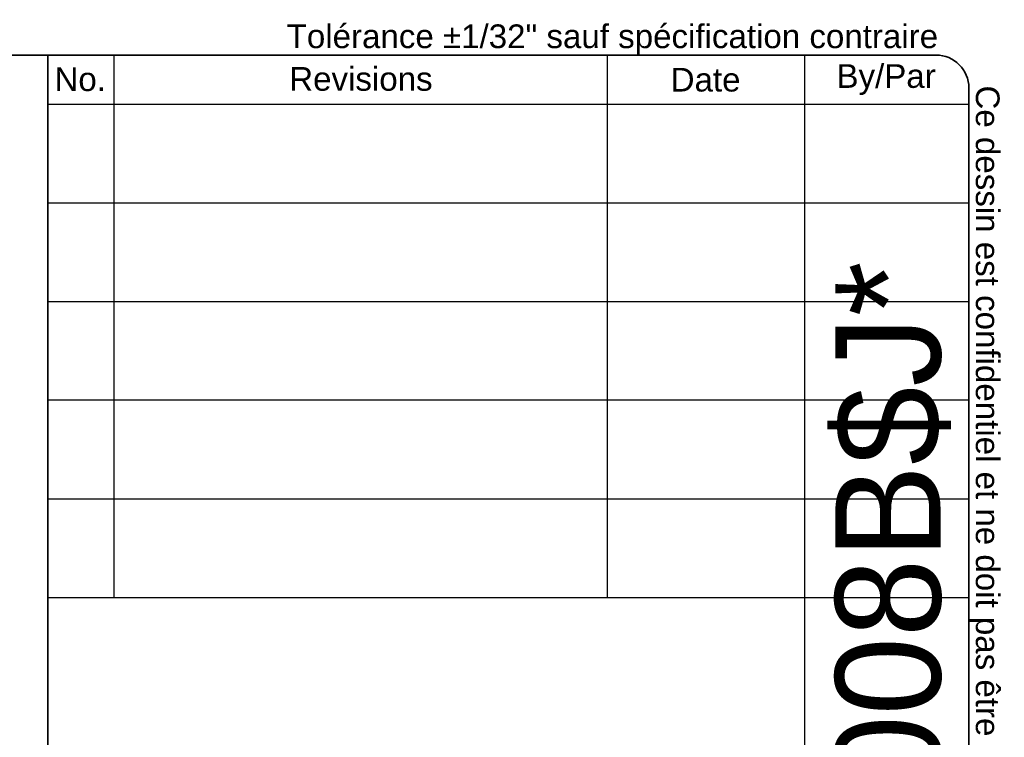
# Model space of a CAD drawing. Header units: inches. Extents: x 2 to 144, y 2 to 93.
# Tile 56 of 56: x 111 to 144, y 70 to 93. Entities that reach past the tile are written whole.
import ezdxf
from ezdxf.enums import TextEntityAlignment as Align

# ---------------------------------------------------------------- set-up
doc = ezdxf.new("R2010")
doc.units = ezdxf.units.IN
doc.header["$LTSCALE"] = 8.616264
doc.header["$MEASUREMENT"] = 0
doc.layers.get('0').update_dxf_attribs({"lineweight": 25})
doc.layers.add('Sketch Geometry(ANSI)', color=7, linetype='Continuous', lineweight=25)
doc.layers.add('Symbols(ANSI)', color=7, linetype='Continuous', lineweight=25)
doc.styles.add('Current-ANSI', font='arial.ttf')
doc.styles.add('Text Style44', font='arialbd.ttf')
doc.styles.add('Text Style83', font='FRE3OF9X.TTF')

# ---------------------------------------------------------------- blocks, each defined once
blk = doc.blocks.new('Title Blocks EXM - ANSI B')
at = {"layer": 'Sketch Geometry(ANSI)'}
for p, q in [((13.25, 10.687), (16.625, 10.687)), ((13.5, 10.687), (13.5, 8.625)), ((15.375, 10.687), (15.375, 8.625)), ((16.125, 10.687), (16.125, 3.5)), ((16.75, 10.562), (16.75, 0.375)), ((13.25, 10.5), (16.75, 10.5)), ((13.25, 10.125), (16.75, 10.125)), ((13.25, 9.75), (16.75, 9.75)), ((16.75, 9.375), (13.25, 9.375)), ((13.25, 9), (16.75, 9)), ((16.75, 9), (16.75, 8.625)), ((13.25, 8.625), (16.75, 8.625))]:
    blk.add_line(p, q, dxfattribs=at)
at = {"layer": 'Sketch Geometry(ANSI)', "linetype": 'Continuous', "lineweight": 35}
for q in [(13.25, 10.687), (13.25, 3.5)]:
    blk.add_line((13.25, 8.625), q, dxfattribs=at)
at = {"layer": 'Sketch Geometry(ANSI)'}
blk.add_arc((16.625, 10.562), 0.125, 0, 90, dxfattribs=at)
at = {"layer": 'Symbols(ANSI)', "color": 7, "char_height": 0.09, "attachment_point": 5, "style": 'Current-ANSI'}
for s, insert, width in [('No.', (13.3727, 10.5947), 0.250391), ('Revisions', (14.4395, 10.5958), 1.873306), ('Date', (15.7494, 10.5928), 0.751347), ('By/Par', (16.4354, 10.5938), 0.622018)]:
    blk.add_mtext(s, dxfattribs=dict(at, insert=insert, width=width))
at = {"layer": 'Symbols(ANSI)', "color": 7, "style": 'Current-ANSI'}
for tag, p in [('REV1', (13.3753, 10.3127)), ('REV1DATE', (15.7496, 10.31)), ('REV1BY', (16.4371, 10.3133)), ('REV2', (13.3734, 9.9377)), ('REV2DATE', (15.7475, 9.9406)), ('REV2BY', (16.4372, 9.9385)), ('REV3', (13.3741, 9.563)), ('REV3DATE', (15.7516, 9.563)), ('REV3BY', (16.4372, 9.5635)), ('REV4', (13.3766, 9.1879)), ('REV4DATE', (15.7516, 9.1879)), ('REV4BY', (16.4411, 9.1885)), ('REV5', (13.3734, 8.8129)), ('REV5DATE', (15.7516, 8.8129)), ('REV5BY', (16.4379, 8.8113)), ('MFG_APPROVED_DATE', (16.3934, 2.3745)), ('DETAIL_REV', (16.2494, 0.9257))]:
    blk.add_attdef(tag, text='', height=0.09, dxfattribs=at).set_placement(p, align=Align.MIDDLE_CENTER)
for tag, p in [('REV1DESC', (13.5255, 10.3098)), ('REV2DESC', (13.5253, 9.9374)), ('REV3DESC', (13.528, 9.5635)), ('REV4DESC', (13.533, 9.1903)), ('REV5DESC', (13.5322, 8.8113)), ('COMPANY', (14.1202, 2.375))]:
    blk.add_attdef(tag, text='', height=0.09, dxfattribs=at).set_placement(p, align=Align.MIDDLE_LEFT)
at = {"layer": 'Symbols(ANSI)', "color": 7, "style": 'Text Style83'}
blk.add_attdef('BARCODE_001', (16.6422, 3.8355), '', height=0.4, rotation=90, dxfattribs=at)
at = {"layer": 'Symbols(ANSI)', "color": 7}
for tag, p, height, style in [('IDW_DATE_001', (16.1158, 2.08), 0.09, 'Current-ANSI'), ('MATERIEL_001', (13.9591, 1.7815), 0.09, 'Current-ANSI'), ('FINISH_001', (16.1353, 1.4698), 0.09, 'Current-ANSI'), ('COLOR_001', (14.0553, 1.4037), 0.09, 'Current-ANSI'), ('FINISH_002', (16.0762, 1.3198), 0.09, 'Current-ANSI'), ('IDW_DESC_001', (13.7196, 0.8851), 0.09, 'Current-ANSI'), ('Sheet_Number_001', (16.3416, 0.5807), 0.09, 'Current-ANSI'), ('IDW_REV_001', (15.9474, 0.3552), 0.14, 'Text Style44'), ('IDW_NAME_001', (13.6851, 0.3043), 0.14, 'Text Style44'), ('Number_of_sheets_001', (16.5509, 0.3301), 0.09, 'Current-ANSI')]:
    blk.add_attdef(tag, p, '', height=height, dxfattribs=dict(at, style=style))
blk = doc.blocks.new('Borders 3_EXM - B (Inch)')
at = {"layer": 'Sketch Geometry(ANSI)', "linetype": 'Continuous', "lineweight": 35}
for p, q in [((16.3979, 10.6915), (0.5229, 10.6915)), ((16.5229, 0.3795), (16.5229, 10.5665))]:
    blk.add_line(p, q, dxfattribs=at)
blk.add_arc((16.3979, 10.5665), 0.125, 0, 90, dxfattribs=at)
at = {"layer": 'Symbols(ANSI)', "color": 7, "insert": (13.9302, 10.6908), "char_height": 0.09, "attachment_point": 7, "style": 'Current-ANSI'}
blk.add_mtext('Tolérance ±1/32" sauf spécification contraire', dxfattribs=at)
at = {"layer": 'Symbols(ANSI)', "color": 7, "insert": (16.5222, 10.576), "char_height": 0.09, "attachment_point": 7, "rotation": 270, "style": 'Current-ANSI'}
blk.add_mtext('Ce dessin est confidentiel et ne doit pas être reproduit ou utilisé sans le consentement de EXM', dxfattribs=at)
at = {"layer": 'Symbols(ANSI)', "color": 7, "style": 'Current-ANSI'}
blk.add_attdef('FILENAME_AND_PATH_001', (5.9364, 10.7181), '', height=0.09, dxfattribs=at)

msp = doc.modelspace()

# ---------------------------------------------------------------- block references
at = {"xscale": 8.6162636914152, "yscale": 8.6162636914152, "zscale": 8.6162636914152}
msp.add_blockref('Borders 3_EXM - B (Inch)', (0, 0), dxfattribs=at)
ref = msp.add_blockref('Title Blocks EXM - ANSI B', (-1.9571, 0.0391), dxfattribs=dict(xscale=8.6162636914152, yscale=8.6162636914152, zscale=8.6162636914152))
ref.add_attrib('BARCODE_001', '*$H5412ESB242008B$J*', (141.4367, 33.0869), dxfattribs={"layer": 'Symbols(ANSI)', "color": 7, "height": 3.446506, "rotation": 90, "style": 'Text Style83'})

doc.saveas('drawing.dxf')
